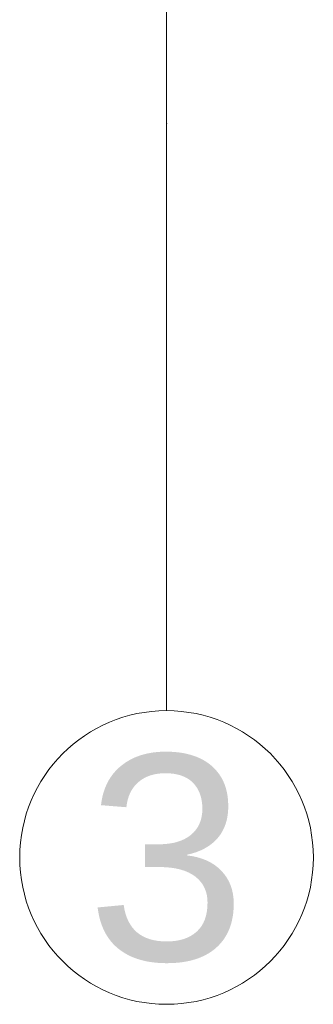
# Model space of a CAD drawing. Header units: millimetres. Extents: x -573548 to 674770, y -210017 to -47794.
# Tile 73 of 234: x 94547 to 95047, y -108895 to -107219. Entities that reach past the tile are written whole.
import ezdxf
from ezdxf.enums import TextEntityAlignment as Align

# ---------------------------------------------------------------- set-up
doc = ezdxf.new("R2010")
doc.units = ezdxf.units.MM
doc.layers.add('A.02 RZUT PIWNICY_is$0$Structural - Grid', color=8, linetype='Continuous', lineweight=9)
doc.layers.add('A.02 RZUT PIWNICY_is$0$Structural - Grid_Nr_pióra__17', color=8, linetype='Continuous', lineweight=9)
doc.styles.add('A.02 RZUT PIWNICY_is$0$STYL_AUTOMATYCZNY_1', font='arial.ttf')

# ---------------------------------------------------------------- blocks, each defined once
blk = doc.blocks.new('A.02 RZUT PIWNICY_is$0$Standardowy znacznik osi')
at = {"layer": 'A.02 RZUT PIWNICY_is$0$Structural - Grid_Nr_pióra__17'}
for q in [(0, 0), (17855.4, 0)]:
    blk.add_line((1000, 0), q, dxfattribs=at)
blk.add_circle((-250, 0), 250, dxfattribs=at)
blk.add_point((1000, 0), dxfattribs=at)
blk.add_point((1000, 0), dxfattribs=at)
at = {"layer": 'A.02 RZUT PIWNICY_is$0$Structural - Grid_Nr_pióra__17', "style": 'A.02 RZUT PIWNICY_is$0$STYL_AUTOMATYCZNY_1'}
for tag, p in [('AC_MarkerText_1_0', (5, -80)), ('AC_MarkerText_1_1', (19360.4, -80))]:
    blk.add_attdef(tag, text='', height=350, rotation=270, dxfattribs=at).set_placement(p, align=Align.TOP_CENTER)
blk = doc.blocks.new('A.02 RZUT PIWNICY_is')
at = {"layer": 'A.02 RZUT PIWNICY_is$0$Structural - Grid'}
ref = blk.add_blockref('A.02 RZUT PIWNICY_is$0$Standardowy znacznik osi', (95367.3, -108395.1), dxfattribs=dict(at, zscale=1000, rotation=90))
ref.add_attrib('AC_MarkerText_1', '3', dxfattribs={"layer": 'A.02 RZUT PIWNICY_is$0$Structural - Grid_Nr_pióra__17', "color": 20, "lineweight": 15, "true_color": 0xf73328, "height": 350, "rotation": 360, "style": 'A.02 RZUT PIWNICY_is$0$STYL_AUTOMATYCZNY_1'}).set_placement((95367.3, -108470.1), align=Align.TOP_CENTER)

msp = doc.modelspace()

# ---------------------------------------------------------------- block references
at = {"ltscale": 10}
msp.add_blockref('A.02 RZUT PIWNICY_is', (-570.2, 0), dxfattribs=at)

doc.saveas('drawing.dxf')
